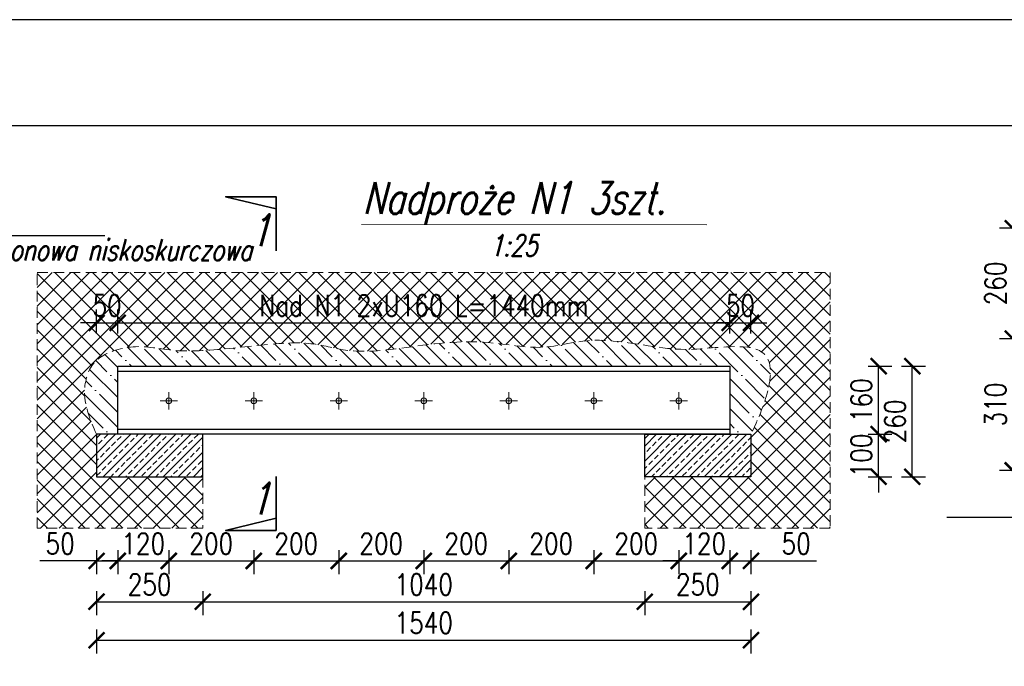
# Model space of a CAD drawing. Header units: millimetres. Extents: x 11984 to 50512, y -26688 to 13952.
# Tile 41 of 85: x 25332 to 25563, y 8092 to 8244. Entities that reach past the tile are written whole.
import ezdxf

# ---------------------------------------------------------------- set-up
doc = ezdxf.new("R2010")
doc.units = ezdxf.units.MM
doc.header["$MEASUREMENT"] = 0
doc.linetypes.add('HIDDEN', pattern=[9.525, 6.35, -3.175])
for name, color, linetype in [('e-cad_opisy', 7, 'Continuous'), ('e-cad_wypelnienia', 254, 'Continuous'), ('RYS', 2, 'Continuous')]:
    doc.layers.add(name, color=color, linetype=linetype)
for name, color, linetype, lineweight in [('e-cad_wymiary', 5, 'Continuous', 9), ('k-kreskowanie', 252, 'Continuous', 9), ('k-opis-blue', 161, 'Continuous', 35), ('k-opis-zbrojenia', 7, 'Continuous', 20), ('k-sciany', 4, 'Continuous', 30), ('k-widok', 1, 'Continuous', 20)]:
    doc.layers.add(name, color=color, linetype=linetype, lineweight=lineweight)
doc.styles.add('e-cad_1', font='simplex.shx', dxfattribs={"width": 0.8})
doc.styles.add('OPIS', font='simplex.shx', dxfattribs={"width": 0.85, "height": 15})
doc.styles.add('simplex15', font='simplex.shx', dxfattribs={"width": 0.75, "oblique": 15, "height": 10})
doc.dimstyles.new('e-cad_1_25_[cm]', dxfattribs={"dimscale": 2.5, "dimtxt": 2, "dimasz": 1.5, "dimexe": 1.25, "dimexo": 0.625, "dimtad": 1, "dimdec": 0, "dimlfac": 10, "dimrnd": 0.1, "dimdsep": 46, "dimtxsty": 'e-cad_1', "dimblk": 'ARCHTICK', "dimcen": 2.5, "dimclrd": 256, "dimclre": 256, "dimclrt": 7, "dimadec": 0, "dimazin": 0, "dimtfac": 1, "dimtdec": 0, "dimtix": 1, "dimtmove": 0, "dimatfit": 3, "dimfxl": 0, "dimarcsym": 0})
doc.dimstyles.new('LINIA', dxfattribs={"dimscale": 0.5, "dimtxt": 2.5, "dimasz": 10, "dimexe": 2.5, "dimexo": 5, "dimgap": 5, "dimtad": 1, "dimdec": 1, "dimdsep": 46, "dimtxsty": 'OPIS', "dimcen": 10, "dimadec": 0, "dimazin": 0, "dimtfac": 1, "dimtdec": 1, "dimtmove": 2, "dimatfit": 3, "dimfxl": 0, "dimtolj": 1, "dimtzin": 0, "dimarcsym": 0})

# ---------------------------------------------------------------- blocks, each defined once
blk = doc.blocks.new('_ArchTick')
at = {"color": 0, "linetype": 'ByBlock', "const_width": 0.15}
blk.add_lwpolyline([(-0.5, -0.5), (0.5, 0.5)], dxfattribs=at)
blk = doc.blocks.new('*D10')
at = {"layer": 'Defpoints', "color": 0}
for p in [(25354.82, 8172.54), (25354.82, 8162.33), (25349.82, 8146.33)]:
    blk.add_point(p, dxfattribs=at)
at = {"layer": 'e-cad_wymiary', "lineweight": -2}
for p, q in [((25349.82, 8170.04), (25349.82, 8175.66)), ((25354.82, 8170.04), (25354.82, 8175.66)), ((25349.82, 8172.54), (25346.07, 8172.54)), ((25349.82, 8172.54), (25354.82, 8172.54)), ((25354.82, 8172.54), (25358.57, 8172.54))]:
    blk.add_line(p, q, dxfattribs=at)
at = {"layer": 'e-cad_wymiary', "lineweight": -2, "xscale": 3.75, "yscale": 3.75, "zscale": 3.75}
blk.add_blockref('_ArchTick', (25349.82, 8172.54), dxfattribs=at)
at = {"layer": 'e-cad_wymiary', "lineweight": -2, "xscale": 3.75, "yscale": 3.75, "zscale": 3.75, "rotation": 180}
blk.add_blockref('_ArchTick', (25354.82, 8172.54), dxfattribs=at)
at = {"layer": 'e-cad_wymiary', "color": 7, "insert": (25352.32, 8176.6), "char_height": 5, "attachment_point": 5, "style": 'e-cad_1'}
blk.add_mtext('50', dxfattribs=at)
blk = doc.blocks.new('*D11')
at = {"layer": 'Defpoints', "color": 0}
for p in [(25498.82, 8172.54), (25354.82, 8162.33), (25498.82, 8162.33)]:
    blk.add_point(p, dxfattribs=at)
at = {"layer": 'e-cad_wymiary', "lineweight": -2}
for p, q in [((25354.82, 8170.04), (25354.82, 8175.66)), ((25498.82, 8170.04), (25498.82, 8175.66)), ((25354.82, 8172.54), (25498.82, 8172.54))]:
    blk.add_line(p, q, dxfattribs=at)
at = {"layer": 'e-cad_wymiary', "lineweight": -2, "xscale": 3.75, "yscale": 3.75, "zscale": 3.75, "rotation": 180}
blk.add_blockref('_ArchTick', (25354.82, 8172.54), dxfattribs=at)
at = {"layer": 'e-cad_wymiary', "lineweight": -2, "xscale": 3.75, "yscale": 3.75, "zscale": 3.75}
blk.add_blockref('_ArchTick', (25498.82, 8172.54), dxfattribs=at)
at = {"layer": 'e-cad_wymiary', "color": 7, "insert": (25426.82, 8176.6), "char_height": 5, "attachment_point": 5, "style": 'e-cad_1'}
blk.add_mtext('Nad N1 2xU160 L=1440mm', dxfattribs=at)
blk = doc.blocks.new('*D12')
at = {"layer": 'Defpoints', "color": 0}
for p in [(25503.82, 8172.54), (25498.82, 8162.33), (25503.82, 8146.33)]:
    blk.add_point(p, dxfattribs=at)
at = {"layer": 'e-cad_wymiary', "lineweight": -2}
for p, q in [((25498.82, 8170.04), (25498.82, 8175.66)), ((25503.82, 8170.04), (25503.82, 8175.66)), ((25498.82, 8172.54), (25495.07, 8172.54)), ((25498.82, 8172.54), (25503.82, 8172.54)), ((25503.82, 8172.54), (25507.57, 8172.54))]:
    blk.add_line(p, q, dxfattribs=at)
at = {"layer": 'e-cad_wymiary', "lineweight": -2, "xscale": 3.75, "yscale": 3.75, "zscale": 3.75}
blk.add_blockref('_ArchTick', (25498.82, 8172.54), dxfattribs=at)
at = {"layer": 'e-cad_wymiary', "lineweight": -2, "xscale": 3.75, "yscale": 3.75, "zscale": 3.75, "rotation": 180}
blk.add_blockref('_ArchTick', (25503.82, 8172.54), dxfattribs=at)
at = {"layer": 'e-cad_wymiary', "color": 7, "insert": (25501.32, 8176.6), "char_height": 5, "attachment_point": 5, "style": 'e-cad_1'}
blk.add_mtext('50', dxfattribs=at)
blk = doc.blocks.new('*D13')
at = {"layer": 'Defpoints', "color": 0}
for p in [(25349.82, 8136.33), (25374.82, 8136.33), (25374.82, 8106.89)]:
    blk.add_point(p, dxfattribs=at)
at = {"layer": 'e-cad_wymiary', "lineweight": -2}
for p, q in [((25349.82, 8109.39), (25349.82, 8103.76)), ((25374.82, 8109.39), (25374.82, 8103.76)), ((25349.82, 8106.89), (25374.82, 8106.89))]:
    blk.add_line(p, q, dxfattribs=at)
at = {"layer": 'e-cad_wymiary', "lineweight": -2, "xscale": 3.75, "yscale": 3.75, "zscale": 3.75, "rotation": 180}
blk.add_blockref('_ArchTick', (25349.82, 8106.89), dxfattribs=at)
at = {"layer": 'e-cad_wymiary', "lineweight": -2, "xscale": 3.75, "yscale": 3.75, "zscale": 3.75}
blk.add_blockref('_ArchTick', (25374.82, 8106.89), dxfattribs=at)
at = {"layer": 'e-cad_wymiary', "color": 7, "insert": (25362.32, 8110.95), "char_height": 5, "attachment_point": 5, "style": 'e-cad_1'}
blk.add_mtext('250', dxfattribs=at)
blk = doc.blocks.new('*D14')
at = {"layer": 'Defpoints', "color": 0}
for p in [(25374.82, 8136.33), (25478.82, 8136.33), (25478.82, 8106.89)]:
    blk.add_point(p, dxfattribs=at)
at = {"layer": 'e-cad_wymiary', "lineweight": -2}
for p, q in [((25374.82, 8109.39), (25374.82, 8103.76)), ((25478.82, 8109.39), (25478.82, 8103.76)), ((25374.82, 8106.89), (25478.82, 8106.89))]:
    blk.add_line(p, q, dxfattribs=at)
at = {"layer": 'e-cad_wymiary', "lineweight": -2, "xscale": 3.75, "yscale": 3.75, "zscale": 3.75, "rotation": 180}
blk.add_blockref('_ArchTick', (25374.82, 8106.89), dxfattribs=at)
at = {"layer": 'e-cad_wymiary', "lineweight": -2, "xscale": 3.75, "yscale": 3.75, "zscale": 3.75}
blk.add_blockref('_ArchTick', (25478.82, 8106.89), dxfattribs=at)
at = {"layer": 'e-cad_wymiary', "color": 7, "insert": (25426.82, 8110.95), "char_height": 5, "attachment_point": 5, "style": 'e-cad_1'}
blk.add_mtext('1040', dxfattribs=at)
blk = doc.blocks.new('*D15')
at = {"layer": 'Defpoints', "color": 0}
for p in [(25478.82, 8136.33), (25503.82, 8136.33), (25503.82, 8106.89)]:
    blk.add_point(p, dxfattribs=at)
at = {"layer": 'e-cad_wymiary', "lineweight": -2}
for p, q in [((25478.82, 8109.39), (25478.82, 8103.76)), ((25503.82, 8109.39), (25503.82, 8103.76)), ((25478.82, 8106.89), (25503.82, 8106.89))]:
    blk.add_line(p, q, dxfattribs=at)
at = {"layer": 'e-cad_wymiary', "lineweight": -2, "xscale": 3.75, "yscale": 3.75, "zscale": 3.75, "rotation": 180}
blk.add_blockref('_ArchTick', (25478.82, 8106.89), dxfattribs=at)
at = {"layer": 'e-cad_wymiary', "lineweight": -2, "xscale": 3.75, "yscale": 3.75, "zscale": 3.75}
blk.add_blockref('_ArchTick', (25503.82, 8106.89), dxfattribs=at)
at = {"layer": 'e-cad_wymiary', "color": 7, "insert": (25491.32, 8110.95), "char_height": 5, "attachment_point": 5, "style": 'e-cad_1'}
blk.add_mtext('250', dxfattribs=at)
blk = doc.blocks.new('*D16')
at = {"layer": 'Defpoints', "color": 0}
for p in [(25349.82, 8136.33), (25503.82, 8136.33), (25503.82, 8097.85)]:
    blk.add_point(p, dxfattribs=at)
at = {"layer": 'e-cad_wymiary', "lineweight": -2}
for p, q in [((25349.82, 8100.35), (25349.82, 8094.73)), ((25503.82, 8100.35), (25503.82, 8094.73)), ((25349.82, 8097.85), (25503.82, 8097.85))]:
    blk.add_line(p, q, dxfattribs=at)
at = {"layer": 'e-cad_wymiary', "lineweight": -2, "xscale": 3.75, "yscale": 3.75, "zscale": 3.75, "rotation": 180}
blk.add_blockref('_ArchTick', (25349.82, 8097.85), dxfattribs=at)
at = {"layer": 'e-cad_wymiary', "lineweight": -2, "xscale": 3.75, "yscale": 3.75, "zscale": 3.75}
blk.add_blockref('_ArchTick', (25503.82, 8097.85), dxfattribs=at)
at = {"layer": 'e-cad_wymiary', "color": 7, "insert": (25426.82, 8101.92), "char_height": 5, "attachment_point": 5, "style": 'e-cad_1'}
blk.add_mtext('1540', dxfattribs=at)
blk = doc.blocks.new('*D17')
at = {"layer": 'Defpoints', "color": 0}
for p in [(25503.82, 8146.33), (25533.86, 8146.33), (25503.82, 8136.33)]:
    blk.add_point(p, dxfattribs=at)
at = {"layer": 'e-cad_wymiary', "lineweight": -2}
for p, q in [((25533.86, 8146.33), (25533.86, 8150.08)), ((25531.36, 8146.33), (25536.98, 8146.33)), ((25533.86, 8136.33), (25533.86, 8146.33)), ((25531.36, 8136.33), (25536.98, 8136.33)), ((25533.86, 8136.33), (25533.86, 8132.58))]:
    blk.add_line(p, q, dxfattribs=at)
at = {"layer": 'e-cad_wymiary', "lineweight": -2, "xscale": 3.75, "yscale": 3.75, "zscale": 3.75}
for p, rotation in [((25533.86, 8146.33), 270), ((25533.86, 8136.33), 90)]:
    blk.add_blockref('_ArchTick', p, dxfattribs=dict(at, rotation=rotation))
at = {"layer": 'e-cad_wymiary', "color": 7, "insert": (25529.79, 8141.33), "char_height": 5, "attachment_point": 5, "rotation": 90, "style": 'e-cad_1'}
blk.add_mtext('100', dxfattribs=at)
blk = doc.blocks.new('*D18')
at = {"layer": 'Defpoints', "color": 0}
for p in [(25498.82, 8162.33), (25533.86, 8162.33), (25503.82, 8146.33)]:
    blk.add_point(p, dxfattribs=at)
at = {"layer": 'e-cad_wymiary', "lineweight": -2}
for p, q in [((25531.36, 8162.33), (25536.98, 8162.33)), ((25533.86, 8146.33), (25533.86, 8162.33)), ((25531.36, 8146.33), (25536.98, 8146.33))]:
    blk.add_line(p, q, dxfattribs=at)
at = {"layer": 'e-cad_wymiary', "lineweight": -2, "xscale": 3.75, "yscale": 3.75, "zscale": 3.75}
for p, rotation in [((25533.86, 8162.33), 90), ((25533.86, 8146.33), 270)]:
    blk.add_blockref('_ArchTick', p, dxfattribs=dict(at, rotation=rotation))
at = {"layer": 'e-cad_wymiary', "color": 7, "insert": (25529.79, 8154.33), "char_height": 5, "attachment_point": 5, "rotation": 90, "style": 'e-cad_1'}
blk.add_mtext('160', dxfattribs=at)
blk = doc.blocks.new('*D19')
at = {"layer": 'Defpoints', "color": 0}
for p in [(25498.82, 8162.33), (25541.77, 8162.33), (25503.82, 8136.33)]:
    blk.add_point(p, dxfattribs=at)
at = {"layer": 'e-cad_wymiary', "lineweight": -2}
for p, q in [((25539.27, 8162.33), (25544.9, 8162.33)), ((25541.77, 8136.33), (25541.77, 8162.33)), ((25539.27, 8136.33), (25544.9, 8136.33))]:
    blk.add_line(p, q, dxfattribs=at)
at = {"layer": 'e-cad_wymiary', "lineweight": -2, "xscale": 3.75, "yscale": 3.75, "zscale": 3.75}
for p, rotation in [((25541.77, 8162.33), 90), ((25541.77, 8136.33), 270)]:
    blk.add_blockref('_ArchTick', p, dxfattribs=dict(at, rotation=rotation))
at = {"layer": 'e-cad_wymiary', "color": 7, "insert": (25537.71, 8149.33), "char_height": 5, "attachment_point": 5, "rotation": 90, "style": 'e-cad_1'}
blk.add_mtext('260', dxfattribs=at)
blk = doc.blocks.new('*D52')
at = {"layer": 'Defpoints', "color": 0}
for p in [(25349.82, 8146.33), (25354.82, 8146.33), (25354.82, 8116.51)]:
    blk.add_point(p, dxfattribs=at)
at = {"layer": 'e-cad_wymiary', "lineweight": -2}
for p, q in [((25349.82, 8119.01), (25349.82, 8113.39)), ((25354.82, 8119.01), (25354.82, 8113.39)), ((25349.82, 8116.51), (25336.47, 8116.51)), ((25349.82, 8116.51), (25354.82, 8116.51))]:
    blk.add_line(p, q, dxfattribs=at)
at = {"layer": 'e-cad_wymiary', "lineweight": -2, "xscale": 3.75, "yscale": 3.75, "zscale": 3.75, "rotation": 180}
blk.add_blockref('_ArchTick', (25349.82, 8116.51), dxfattribs=at)
at = {"layer": 'e-cad_wymiary', "lineweight": -2, "xscale": 3.75, "yscale": 3.75, "zscale": 3.75}
blk.add_blockref('_ArchTick', (25354.82, 8116.51), dxfattribs=at)
at = {"layer": 'e-cad_wymiary', "color": 7, "insert": (25341.27, 8120.57), "char_height": 5, "attachment_point": 5, "style": 'e-cad_1'}
blk.add_mtext('50', dxfattribs=at)
blk = doc.blocks.new('*D53')
at = {"layer": 'Defpoints', "color": 0}
for p in [(25366.82, 8152.13), (25354.82, 8146.33), (25366.82, 8116.51)]:
    blk.add_point(p, dxfattribs=at)
at = {"layer": 'e-cad_wymiary', "lineweight": -2}
for p, q in [((25354.82, 8119.01), (25354.82, 8113.39)), ((25366.82, 8119.01), (25366.82, 8113.39)), ((25354.82, 8116.51), (25351.07, 8116.51)), ((25354.82, 8116.51), (25366.82, 8116.51)), ((25366.82, 8116.51), (25370.57, 8116.51))]:
    blk.add_line(p, q, dxfattribs=at)
at = {"layer": 'e-cad_wymiary', "lineweight": -2, "xscale": 3.75, "yscale": 3.75, "zscale": 3.75}
blk.add_blockref('_ArchTick', (25354.82, 8116.51), dxfattribs=at)
at = {"layer": 'e-cad_wymiary', "lineweight": -2, "xscale": 3.75, "yscale": 3.75, "zscale": 3.75, "rotation": 180}
blk.add_blockref('_ArchTick', (25366.82, 8116.51), dxfattribs=at)
at = {"layer": 'e-cad_wymiary', "color": 7, "insert": (25360.82, 8120.57), "char_height": 5, "attachment_point": 5, "style": 'e-cad_1'}
blk.add_mtext('120', dxfattribs=at)
blk = doc.blocks.new('*D54')
at = {"layer": 'Defpoints', "color": 0}
for p in [(25366.82, 8152.13), (25386.82, 8152.13), (25386.82, 8116.51)]:
    blk.add_point(p, dxfattribs=at)
at = {"layer": 'e-cad_wymiary', "lineweight": -2}
for p, q in [((25366.82, 8119.01), (25366.82, 8113.39)), ((25386.82, 8119.01), (25386.82, 8113.39)), ((25366.82, 8116.51), (25386.82, 8116.51))]:
    blk.add_line(p, q, dxfattribs=at)
at = {"layer": 'e-cad_wymiary', "lineweight": -2, "xscale": 3.75, "yscale": 3.75, "zscale": 3.75, "rotation": 180}
blk.add_blockref('_ArchTick', (25366.82, 8116.51), dxfattribs=at)
at = {"layer": 'e-cad_wymiary', "lineweight": -2, "xscale": 3.75, "yscale": 3.75, "zscale": 3.75}
blk.add_blockref('_ArchTick', (25386.82, 8116.51), dxfattribs=at)
at = {"layer": 'e-cad_wymiary', "color": 7, "insert": (25376.82, 8120.57), "char_height": 5, "attachment_point": 5, "style": 'e-cad_1'}
blk.add_mtext('200', dxfattribs=at)
blk = doc.blocks.new('*D55')
at = {"layer": 'Defpoints', "color": 0}
for p in [(25386.82, 8152.13), (25406.82, 8152.13), (25406.82, 8116.51)]:
    blk.add_point(p, dxfattribs=at)
at = {"layer": 'e-cad_wymiary', "lineweight": -2}
for p, q in [((25386.82, 8119.01), (25386.82, 8113.39)), ((25406.82, 8119.01), (25406.82, 8113.39)), ((25386.82, 8116.51), (25406.82, 8116.51))]:
    blk.add_line(p, q, dxfattribs=at)
at = {"layer": 'e-cad_wymiary', "lineweight": -2, "xscale": 3.75, "yscale": 3.75, "zscale": 3.75, "rotation": 180}
blk.add_blockref('_ArchTick', (25386.82, 8116.51), dxfattribs=at)
at = {"layer": 'e-cad_wymiary', "lineweight": -2, "xscale": 3.75, "yscale": 3.75, "zscale": 3.75}
blk.add_blockref('_ArchTick', (25406.82, 8116.51), dxfattribs=at)
at = {"layer": 'e-cad_wymiary', "color": 7, "insert": (25396.82, 8120.57), "char_height": 5, "attachment_point": 5, "style": 'e-cad_1'}
blk.add_mtext('200', dxfattribs=at)
blk = doc.blocks.new('*D56')
at = {"layer": 'Defpoints', "color": 0}
for p in [(25406.82, 8152.13), (25426.82, 8152.13), (25426.82, 8116.51)]:
    blk.add_point(p, dxfattribs=at)
at = {"layer": 'e-cad_wymiary', "lineweight": -2}
for p, q in [((25406.82, 8119.01), (25406.82, 8113.39)), ((25426.82, 8119.01), (25426.82, 8113.39)), ((25406.82, 8116.51), (25426.82, 8116.51))]:
    blk.add_line(p, q, dxfattribs=at)
at = {"layer": 'e-cad_wymiary', "lineweight": -2, "xscale": 3.75, "yscale": 3.75, "zscale": 3.75, "rotation": 180}
blk.add_blockref('_ArchTick', (25406.82, 8116.51), dxfattribs=at)
at = {"layer": 'e-cad_wymiary', "lineweight": -2, "xscale": 3.75, "yscale": 3.75, "zscale": 3.75}
blk.add_blockref('_ArchTick', (25426.82, 8116.51), dxfattribs=at)
at = {"layer": 'e-cad_wymiary', "color": 7, "insert": (25416.82, 8120.57), "char_height": 5, "attachment_point": 5, "style": 'e-cad_1'}
blk.add_mtext('200', dxfattribs=at)
blk = doc.blocks.new('*D57')
at = {"layer": 'Defpoints', "color": 0}
for p in [(25426.82, 8152.13), (25446.82, 8152.13), (25446.82, 8116.51)]:
    blk.add_point(p, dxfattribs=at)
at = {"layer": 'e-cad_wymiary', "lineweight": -2}
for p, q in [((25426.82, 8119.01), (25426.82, 8113.39)), ((25446.82, 8119.01), (25446.82, 8113.39)), ((25426.82, 8116.51), (25446.82, 8116.51))]:
    blk.add_line(p, q, dxfattribs=at)
at = {"layer": 'e-cad_wymiary', "lineweight": -2, "xscale": 3.75, "yscale": 3.75, "zscale": 3.75, "rotation": 180}
blk.add_blockref('_ArchTick', (25426.82, 8116.51), dxfattribs=at)
at = {"layer": 'e-cad_wymiary', "lineweight": -2, "xscale": 3.75, "yscale": 3.75, "zscale": 3.75}
blk.add_blockref('_ArchTick', (25446.82, 8116.51), dxfattribs=at)
at = {"layer": 'e-cad_wymiary', "color": 7, "insert": (25436.82, 8120.57), "char_height": 5, "attachment_point": 5, "style": 'e-cad_1'}
blk.add_mtext('200', dxfattribs=at)
blk = doc.blocks.new('*D58')
at = {"layer": 'Defpoints', "color": 0}
for p in [(25446.82, 8152.13), (25466.82, 8152.13), (25466.82, 8116.51)]:
    blk.add_point(p, dxfattribs=at)
at = {"layer": 'e-cad_wymiary', "lineweight": -2}
for p, q in [((25446.82, 8119.01), (25446.82, 8113.39)), ((25466.82, 8119.01), (25466.82, 8113.39)), ((25446.82, 8116.51), (25466.82, 8116.51))]:
    blk.add_line(p, q, dxfattribs=at)
at = {"layer": 'e-cad_wymiary', "lineweight": -2, "xscale": 3.75, "yscale": 3.75, "zscale": 3.75, "rotation": 180}
blk.add_blockref('_ArchTick', (25446.82, 8116.51), dxfattribs=at)
at = {"layer": 'e-cad_wymiary', "lineweight": -2, "xscale": 3.75, "yscale": 3.75, "zscale": 3.75}
blk.add_blockref('_ArchTick', (25466.82, 8116.51), dxfattribs=at)
at = {"layer": 'e-cad_wymiary', "color": 7, "insert": (25456.82, 8120.57), "char_height": 5, "attachment_point": 5, "style": 'e-cad_1'}
blk.add_mtext('200', dxfattribs=at)
blk = doc.blocks.new('*D59')
at = {"layer": 'Defpoints', "color": 0}
for p in [(25466.82, 8152.13), (25486.82, 8152.13), (25486.82, 8116.51)]:
    blk.add_point(p, dxfattribs=at)
at = {"layer": 'e-cad_wymiary', "lineweight": -2}
for p, q in [((25466.82, 8119.01), (25466.82, 8113.39)), ((25486.82, 8119.01), (25486.82, 8113.39)), ((25466.82, 8116.51), (25486.82, 8116.51))]:
    blk.add_line(p, q, dxfattribs=at)
at = {"layer": 'e-cad_wymiary', "lineweight": -2, "xscale": 3.75, "yscale": 3.75, "zscale": 3.75, "rotation": 180}
blk.add_blockref('_ArchTick', (25466.82, 8116.51), dxfattribs=at)
at = {"layer": 'e-cad_wymiary', "lineweight": -2, "xscale": 3.75, "yscale": 3.75, "zscale": 3.75}
blk.add_blockref('_ArchTick', (25486.82, 8116.51), dxfattribs=at)
at = {"layer": 'e-cad_wymiary', "color": 7, "insert": (25476.82, 8120.57), "char_height": 5, "attachment_point": 5, "style": 'e-cad_1'}
blk.add_mtext('200', dxfattribs=at)
blk = doc.blocks.new('*D60')
at = {"layer": 'Defpoints', "color": 0}
for p in [(25486.82, 8152.13), (25498.82, 8146.33), (25498.82, 8116.51)]:
    blk.add_point(p, dxfattribs=at)
at = {"layer": 'e-cad_wymiary', "lineweight": -2}
for p, q in [((25486.82, 8119.01), (25486.82, 8113.39)), ((25498.82, 8119.01), (25498.82, 8113.39)), ((25486.82, 8116.51), (25483.07, 8116.51)), ((25486.82, 8116.51), (25498.82, 8116.51)), ((25498.82, 8116.51), (25502.57, 8116.51))]:
    blk.add_line(p, q, dxfattribs=at)
at = {"layer": 'e-cad_wymiary', "lineweight": -2, "xscale": 3.75, "yscale": 3.75, "zscale": 3.75}
blk.add_blockref('_ArchTick', (25486.82, 8116.51), dxfattribs=at)
at = {"layer": 'e-cad_wymiary', "lineweight": -2, "xscale": 3.75, "yscale": 3.75, "zscale": 3.75, "rotation": 180}
blk.add_blockref('_ArchTick', (25498.82, 8116.51), dxfattribs=at)
at = {"layer": 'e-cad_wymiary', "color": 7, "insert": (25492.82, 8120.57), "char_height": 5, "attachment_point": 5, "style": 'e-cad_1'}
blk.add_mtext('120', dxfattribs=at)
blk = doc.blocks.new('*D61')
at = {"layer": 'Defpoints', "color": 0}
for p in [(25498.82, 8146.33), (25503.82, 8146.33), (25503.82, 8116.51)]:
    blk.add_point(p, dxfattribs=at)
at = {"layer": 'e-cad_wymiary', "lineweight": -2}
for p, q in [((25498.82, 8119.01), (25498.82, 8113.39)), ((25503.82, 8119.01), (25503.82, 8113.39)), ((25498.82, 8116.51), (25503.82, 8116.51)), ((25503.82, 8116.51), (25519.25, 8116.51))]:
    blk.add_line(p, q, dxfattribs=at)
at = {"layer": 'e-cad_wymiary', "lineweight": -2, "xscale": 3.75, "yscale": 3.75, "zscale": 3.75, "rotation": 180}
blk.add_blockref('_ArchTick', (25498.82, 8116.51), dxfattribs=at)
at = {"layer": 'e-cad_wymiary', "lineweight": -2, "xscale": 3.75, "yscale": 3.75, "zscale": 3.75}
blk.add_blockref('_ArchTick', (25503.82, 8116.51), dxfattribs=at)
at = {"layer": 'e-cad_wymiary', "color": 7, "insert": (25514.45, 8120.57), "char_height": 5, "attachment_point": 5, "style": 'e-cad_1'}
blk.add_mtext('50', dxfattribs=at)
blk = doc.blocks.new('*D575')
at = {"layer": 'Defpoints', "color": 0, "ltscale": 2}
for p in [(25565.41, 8168.81), (25606.62, 8168.81), (25606.62, 8137.81)]:
    blk.add_point(p, dxfattribs=at)
at = {"layer": 'e-cad_wymiary', "lineweight": -2, "ltscale": 2}
for p, q in [((25567.91, 8168.81), (25562.29, 8168.81)), ((25565.41, 8137.81), (25565.41, 8168.81)), ((25567.91, 8137.81), (25562.29, 8137.81))]:
    blk.add_line(p, q, dxfattribs=at)
at = {"layer": 'e-cad_wymiary', "lineweight": -2, "ltscale": 2, "xscale": 3.75, "yscale": 3.75, "zscale": 3.75}
for p, rotation in [((25565.41, 8168.81), 90), ((25565.41, 8137.81), 270)]:
    blk.add_blockref('_ArchTick', p, dxfattribs=dict(at, rotation=rotation))
at = {"layer": 'e-cad_wymiary', "color": 7, "ltscale": 2, "insert": (25561.35, 8153.31), "char_height": 5, "attachment_point": 5, "rotation": 90, "style": 'e-cad_1'}
blk.add_mtext('310', dxfattribs=at)
blk = doc.blocks.new('*D576')
at = {"layer": 'Defpoints', "color": 0, "ltscale": 2}
for p in [(25565.41, 8194.81), (25585.83, 8194.81), (25606.62, 8168.81)]:
    blk.add_point(p, dxfattribs=at)
at = {"layer": 'e-cad_wymiary', "lineweight": -2, "ltscale": 2}
for p, q in [((25567.91, 8194.81), (25562.29, 8194.81)), ((25565.41, 8168.81), (25565.41, 8194.81)), ((25567.91, 8168.81), (25562.29, 8168.81))]:
    blk.add_line(p, q, dxfattribs=at)
at = {"layer": 'e-cad_wymiary', "lineweight": -2, "ltscale": 2, "xscale": 3.75, "yscale": 3.75, "zscale": 3.75}
for p, rotation in [((25565.41, 8194.81), 90), ((25565.41, 8168.81), 270)]:
    blk.add_blockref('_ArchTick', p, dxfattribs=dict(at, rotation=rotation))
at = {"layer": 'e-cad_wymiary', "color": 7, "ltscale": 2, "insert": (25561.35, 8181.81), "char_height": 5, "attachment_point": 5, "rotation": 90, "style": 'e-cad_1'}
blk.add_mtext('260', dxfattribs=at)

msp = doc.modelspace()

# ---------------------------------------------------------------- hatches: boundary and pattern name
at = {"layer": 'k-kreskowanie'}
h = msp.add_hatch(dxfattribs=at)
h.set_pattern_fill('ANSI37', color=256, scale=25, style=0)
h.set_pattern_definition([(45, (-3700.3182, -2523.535), (-2.2097087, 2.2097087), []), (135, (-3700.3182, -2523.535), (-2.2097087, -2.2097087), [])])
edge = h.paths.add_edge_path()
edge.add_line((25335.85, 8124.22), (25335.85, 8184.39))
edge.add_line((25335.85, 8184.39), (25522.45, 8184.39))
edge.add_line((25522.45, 8184.39), (25522.45, 8124.22))
edge.add_line((25522.45, 8124.22), (25478.82, 8124.22))
edge.add_line((25478.82, 8124.22), (25478.82, 8136.33))
edge.add_line((25478.82, 8136.33), (25503.82, 8136.33))
edge.add_line((25503.82, 8136.33), (25503.82, 8146.33))
edge.add_spline(control_points=[(25503.82, 8146.33), (25513.1, 8165.63), (25499.41, 8168.06), (25488.02, 8164.99), (25466.52, 8170.11), (25454.75, 8165.24), (25438.5, 8169.59), (25414.41, 8165.03), (25405.45, 8166.55), (25398.49, 8168.39), (25383.86, 8166.79), (25368.91, 8165.27), (25359.79, 8167.83), (25349.71, 8165.03), (25346.83, 8159.35), (25346.67, 8153.2), (25349.82, 8146.33)], knot_values=[0, 0, 0, 0, 1, 2, 3, 4, 5, 6, 7, 8, 9, 10, 11, 12, 13, 14, 14, 14, 14], degree=3, periodic=0)
edge.add_line((25349.82, 8146.33), (25349.82, 8136.33))
edge.add_line((25349.82, 8136.33), (25374.82, 8136.33))
edge.add_line((25374.82, 8136.33), (25374.82, 8124.22))
edge.add_line((25374.82, 8124.22), (25335.85, 8124.22))
edge = h.paths.add_edge_path()
edge.add_line((25277.99, 8184.39), (25301.99, 8184.39))
edge.add_line((25301.99, 8184.39), (25301.99, 8165.91))
edge.add_spline(control_points=[(25301.99, 8165.91), (25298.51, 8167.24), (25296.05, 8169.84), (25292.18, 8165.24), (25287.38, 8168.84), (25281.92, 8171.24), (25277.99, 8165.95)], knot_values=[0, 0, 0, 0, 1, 2, 3, 4, 4, 4, 4], degree=3, periodic=0)
edge.add_line((25277.99, 8165.95), (25277.99, 8184.39))
h.paths.add_polyline_path([(25286.49, 8146.33), (25293.49, 8146.33), (25293.49, 8154.33), (25286.49, 8154.33)])
h.paths.add_polyline_path([(25286.49, 8154.33), (25286.49, 8162.33), (25293.49, 8162.33), (25293.49, 8154.33)])
h.paths.add_polyline_path([(25470.07, 8172.85), (25383.57, 8172.85), (25383.57, 8180.35), (25470.07, 8180.35)], flags=24)
h.paths.add_polyline_path([(25505.81, 8172.85), (25496.84, 8172.85), (25496.84, 8180.35), (25505.81, 8180.35)], flags=24)
h.paths.add_polyline_path([(25356.81, 8172.85), (25347.84, 8172.85), (25347.84, 8180.35), (25356.81, 8180.35)], flags=24)
h.paths.add_polyline_path([(25296.39, 8175.62), (25283.6, 8175.62), (25283.6, 8183.12), (25296.39, 8183.12)], flags=24)
h.paths.add_polyline_path([(25483.22, 8116.82), (25470.43, 8116.82), (25470.43, 8124.32), (25483.22, 8124.32)], flags=9)
h.paths.add_polyline_path([(25383.22, 8116.82), (25370.43, 8116.82), (25370.43, 8124.32), (25383.22, 8124.32)], flags=9)
h.paths.add_polyline_path([(25498.84, 8116.82), (25486.81, 8116.82), (25486.81, 8124.32), (25498.84, 8124.32)], flags=9)
h.paths.add_polyline_path([(25366.84, 8116.82), (25354.81, 8116.82), (25354.81, 8124.32), (25366.84, 8124.32)], flags=9)
h.paths.add_polyline_path([(25345.76, 8116.82), (25336.78, 8116.82), (25336.78, 8124.32), (25345.76, 8124.32)], flags=9)
h.paths.add_polyline_path([(25518.94, 8116.82), (25509.96, 8116.82), (25509.96, 8124.32), (25518.94, 8124.32)], flags=9)
h = msp.add_hatch(dxfattribs=at)
h.set_pattern_fill('ANSI35', color=256, scale=20, angle=90, style=0)
h.set_pattern_definition([(135, (28008.336, 7559.1107), (-3.535534, -3.535534), []), (135, (28008.336, 7562.646), (-3.535534, -3.535534), [6.25, -1.25, 0, -1.25])])
edge = h.paths.add_edge_path()
edge.add_spline(control_points=[(25349.82, 8146.33), (25346.67, 8153.2), (25346.83, 8159.35), (25349.71, 8165.03), (25359.79, 8167.83), (25368.91, 8165.27), (25383.86, 8166.79), (25398.49, 8168.39), (25405.45, 8166.55), (25414.41, 8165.03), (25438.5, 8169.59), (25454.75, 8165.24), (25466.52, 8170.11), (25488.02, 8164.99), (25499.41, 8168.06), (25513.1, 8165.63), (25503.82, 8146.33)], knot_values=[0, 0, 0, 0, 1, 2, 3, 4, 5, 6, 7, 8, 9, 10, 11, 12, 13, 14, 14, 14, 14], degree=3, periodic=0)
edge.add_line((25503.82, 8146.33), (25498.82, 8146.33))
edge.add_line((25498.82, 8146.33), (25498.82, 8162.33))
edge.add_line((25498.82, 8162.33), (25354.82, 8162.33))
edge.add_line((25354.82, 8162.33), (25354.82, 8146.33))
edge.add_line((25354.82, 8146.33), (25349.82, 8146.33))
edge = h.paths.add_edge_path()
edge.add_line((25277.99, 8162.33), (25277.99, 8165.95))
edge.add_spline(control_points=[(25277.99, 8165.95), (25281.92, 8171.24), (25287.38, 8168.84), (25292.18, 8165.24), (25296.05, 8169.84), (25298.51, 8167.24), (25301.99, 8165.91)], knot_values=[0, 0, 0, 0, 1, 2, 3, 4, 4, 4, 4], degree=3, periodic=0)
edge.add_line((25301.99, 8165.91), (25301.99, 8162.33))
edge.add_line((25301.99, 8162.33), (25277.99, 8162.33))
at = {"layer": 'k-kreskowanie', "ltscale": 25}
h = msp.add_hatch(dxfattribs=at)
h.set_pattern_fill('ANSI33', color=256, scale=10)
h.set_pattern_definition([(45, (-3700.3182, -2523.535), (-1.76776695, 1.76776695), []), (45, (-3698.5505, -2523.535), (-1.76776695, 1.76776695), [1.25, -0.625])])
h.paths.add_polyline_path([(25374.82, 8136.33), (25349.82, 8136.33), (25349.82, 8146.33), (25374.82, 8146.33)])
h.paths.add_polyline_path([(25478.82, 8136.33), (25478.82, 8146.33), (25503.82, 8146.33), (25503.82, 8136.33)])

# ---------------------------------------------------------------- linework, layer by layer
at = {"layer": 'e-cad_wypelnienia'}
for points in [[(25152.59, 7501.39), (26402.59, 7501.39), (26402.59, 8243.89), (25152.59, 8243.89)], [(25202.59, 7526.39), (26377.59, 7526.39), (26377.59, 8218.89), (25202.59, 8218.89)]]:
    msp.add_lwpolyline(points, close=True, dxfattribs=at)
at = {"layer": 'k-opis-blue'}
for points in [[(25392.07, 8189.52), (25392.07, 8202.23), (25380.18, 8202.23), (25392.07, 8199.34)], [(25392.07, 8136.41), (25392.07, 8123.7), (25380.18, 8123.7), (25392.07, 8126.59)]]:
    msp.add_lwpolyline(points, dxfattribs=at)
at = {"layer": 'k-sciany'}
for points in [[(25374.82, 8146.33), (25349.82, 8146.33), (25349.82, 8136.33), (25374.82, 8136.33), (25374.82, 8146.33)], [(25478.82, 8146.33), (25503.82, 8146.33), (25503.82, 8136.33), (25478.82, 8136.33), (25478.82, 8146.33)]]:
    msp.add_lwpolyline(points, dxfattribs=at)
at = {"layer": 'k-widok', "ltscale": 0.1}
msp.add_line((25412.15, 8195.68), (25493.41, 8195.61), dxfattribs=at)
at = {"layer": 'k-widok'}
for p, q in [((25366.82, 8156.26), (25366.82, 8152.13)), ((25386.82, 8156.26), (25386.82, 8152.13)), ((25406.82, 8156.26), (25406.82, 8152.13)), ((25426.82, 8156.26), (25426.82, 8152.13)), ((25446.82, 8156.26), (25446.82, 8152.13)), ((25466.82, 8156.26), (25466.82, 8152.13)), ((25486.82, 8156.26), (25486.82, 8152.13)), ((25364.76, 8154.19), (25368.89, 8154.19)), ((25384.76, 8154.19), (25388.89, 8154.19)), ((25404.76, 8154.19), (25408.89, 8154.19)), ((25424.76, 8154.19), (25428.89, 8154.19)), ((25444.76, 8154.19), (25448.89, 8154.19)), ((25464.76, 8154.19), (25468.89, 8154.19)), ((25484.76, 8154.19), (25488.89, 8154.19))]:
    msp.add_line(p, q, dxfattribs=at)
at = {"layer": 'k-widok', "linetype": 'HIDDEN', "ltscale": 0.4}
msp.add_lwpolyline([(25374.82, 8136.33), (25374.82, 8124.22), (25335.85, 8124.22), (25335.85, 8184.39), (25522.45, 8184.39), (25522.45, 8124.22), (25478.82, 8124.22), (25478.82, 8136.33)], dxfattribs=at)
at = {"layer": 'k-widok'}
for centre in [(25366.82, 8154.19), (25386.82, 8154.19), (25406.82, 8154.19), (25426.82, 8154.19), (25446.82, 8154.19), (25466.82, 8154.19), (25486.82, 8154.19)]:
    msp.add_circle(centre, 0.663, dxfattribs=at)
at = {"layer": 'k-widok', "linetype": 'HIDDEN', "ltscale": 0.4}
msp.add_open_spline([(25349.82, 8146.33), (25346.67, 8153.2), (25346.83, 8159.35), (25349.71, 8165.03), (25359.79, 8167.83), (25368.91, 8165.27), (25383.86, 8166.79), (25398.49, 8168.39), (25405.45, 8166.55), (25414.41, 8165.03), (25438.5, 8169.59), (25454.75, 8165.24), (25466.52, 8170.11), (25488.02, 8164.99), (25499.41, 8168.06), (25513.1, 8165.63), (25503.82, 8146.33)], degree=3, dxfattribs=at)
at = {"layer": 'RYS'}
for p, q in [((25354.82, 8161.16), (25498.82, 8161.16)), ((25354.82, 8147.51), (25498.82, 8147.51))]:
    msp.add_line(p, q, dxfattribs=at)
msp.add_lwpolyline([(25354.82, 8162.33), (25498.82, 8162.33), (25498.82, 8146.33), (25354.82, 8146.33)], close=True, dxfattribs=at)

# ---------------------------------------------------------------- texts
at = {"layer": 'e-cad_opisy', "char_height": 5, "style": 'simplex15'}
for s, insert, width, attachment_point in [('Nadlewka betonowa niskoskurczowa', (25295.75, 8187.23), 90.3162, 7), ('1:25', (25442.31, 8193.26), 89.8162, 1)]:
    msp.add_mtext(s, dxfattribs=dict(at, insert=insert, width=width, attachment_point=attachment_point))
at = {"layer": 'k-opis-blue', "char_height": 7.5, "attachment_point": 1, "style": 'simplex15'}
for s, insert, width in [('Nadproże N1 3szt.', (25412.44, 8205.66), 122.0413), ('1', (25385.84, 8198.05), 8.5014), ('1', (25385.84, 8134.91), 8.5014)]:
    msp.add_mtext(s, dxfattribs=dict(at, insert=insert, width=width))

# ---------------------------------------------------------------- dimensions: what is measured, and where the dimension line sits
at = {"layer": 'e-cad_wymiary', "ltscale": 2}
dim = msp.add_linear_dim(base=(25565.41, 8194.81), p1=(25606.62, 8168.81), p2=(25585.83, 8194.81), angle=90, dimstyle='e-cad_1_25_[cm]', override={"dimtmove": 1}, dxfattribs=at)
dim.commit()
dim.dimension.update_dxf_attribs({"geometry": '*D576', "text_midpoint": (25561.35, 8181.81)})
at = {"layer": 'e-cad_wymiary'}
dim = msp.add_linear_dim(base=(25498.82, 8172.54), p1=(25354.82, 8162.33), p2=(25498.82, 8162.33), text='Nad N1 2xU160 L=1440mm', dimstyle='e-cad_1_25_[cm]', override={"dimtmove": 1}, dxfattribs=at)
dim.commit()
dim.dimension.update_dxf_attribs({"geometry": '*D11', "text_midpoint": (25426.82, 8176.6)})
for base, p1, p2, picture, middle in [((25354.82, 8172.54), (25349.82, 8146.33), (25354.82, 8162.33), '*D10', (25352.32, 8176.6)), ((25374.82, 8106.89), (25349.82, 8136.33), (25374.82, 8136.33), '*D13', (25362.32, 8110.95)), ((25503.82, 8097.85), (25349.82, 8136.33), (25503.82, 8136.33), '*D16', (25426.82, 8101.92))]:
    dim = msp.add_linear_dim(base=base, p1=p1, p2=p2, dimstyle='e-cad_1_25_[cm]', dxfattribs=at)
    dim.commit()
    dim.dimension.update_dxf_attribs({"geometry": picture, "text_midpoint": middle})
for base, p1, p2, picture, middle in [((25503.82, 8172.54), (25498.82, 8162.33), (25503.82, 8146.33), '*D12', (25501.32, 8176.6)), ((25366.82, 8116.51), (25354.82, 8146.33), (25366.82, 8152.13), '*D53', (25360.82, 8120.57)), ((25386.82, 8116.51), (25366.82, 8152.13), (25386.82, 8152.13), '*D54', (25376.82, 8120.57)), ((25406.82, 8116.51), (25386.82, 8152.13), (25406.82, 8152.13), '*D55', (25396.82, 8120.57)), ((25426.82, 8116.51), (25406.82, 8152.13), (25426.82, 8152.13), '*D56', (25416.82, 8120.57)), ((25446.82, 8116.51), (25426.82, 8152.13), (25446.82, 8152.13), '*D57', (25436.82, 8120.57)), ((25466.82, 8116.51), (25446.82, 8152.13), (25466.82, 8152.13), '*D58', (25456.82, 8120.57)), ((25486.82, 8116.51), (25466.82, 8152.13), (25486.82, 8152.13), '*D59', (25476.82, 8120.57)), ((25498.82, 8116.51), (25486.82, 8152.13), (25498.82, 8146.33), '*D60', (25492.82, 8120.57)), ((25478.82, 8106.89), (25374.82, 8136.33), (25478.82, 8136.33), '*D14', (25426.82, 8110.95)), ((25503.82, 8106.89), (25478.82, 8136.33), (25503.82, 8136.33), '*D15', (25491.32, 8110.95))]:
    dim = msp.add_linear_dim(base=base, p1=p1, p2=p2, dimstyle='e-cad_1_25_[cm]', override={"dimtmove": 1}, dxfattribs=at)
    dim.commit()
    dim.dimension.update_dxf_attribs({"geometry": picture, "text_midpoint": middle})
at = {"layer": 'e-cad_wymiary', "ltscale": 2}
dim = msp.add_linear_dim(base=(25565.41, 8168.81), p1=(25606.62, 8137.81), p2=(25606.62, 8168.81), angle=90, dimstyle='e-cad_1_25_[cm]', dxfattribs=at)
dim.commit()
dim.dimension.update_dxf_attribs({"geometry": '*D575', "text_midpoint": (25561.35, 8153.31)})
at = {"layer": 'e-cad_wymiary'}
dim = msp.add_linear_dim(base=(25533.86, 8162.33), p1=(25503.82, 8146.33), p2=(25498.82, 8162.33), angle=90, dimstyle='e-cad_1_25_[cm]', override={"dimtmove": 1}, dxfattribs=at)
dim.commit()
dim.dimension.update_dxf_attribs({"geometry": '*D18', "text_midpoint": (25529.79, 8154.33)})
for base, p2, picture, middle in [((25541.77, 8162.33), (25498.82, 8162.33), '*D19', (25537.71, 8149.33)), ((25533.86, 8146.33), (25503.82, 8146.33), '*D17', (25529.79, 8141.33))]:
    dim = msp.add_linear_dim(base=base, p1=(25503.82, 8136.33), p2=p2, angle=90, dimstyle='e-cad_1_25_[cm]', dxfattribs=at)
    dim.commit()
    dim.dimension.update_dxf_attribs({"geometry": picture, "text_midpoint": middle})
dim = msp.add_linear_dim(base=(25354.82, 8116.51), p1=(25349.82, 8146.33), p2=(25354.82, 8146.33), dimstyle='e-cad_1_25_[cm]', dxfattribs=at)
dim.commit()
dim.dimension.update_dxf_attribs({"geometry": '*D52', "text_midpoint": (25341.27, 8116.51), "dimtype": 160})
dim = msp.add_linear_dim(base=(25503.82, 8116.51), p1=(25498.82, 8146.33), p2=(25503.82, 8146.33), dimstyle='e-cad_1_25_[cm]', override={"dimtmove": 1}, dxfattribs=at)
dim.commit()
dim.dimension.update_dxf_attribs({"geometry": '*D61', "text_midpoint": (25514.45, 8120.57), "dimtype": 160})

# ---------------------------------------------------------------- leaders
at = {"layer": 'k-opis-zbrojenia'}
for points in [[(25284.67, 8164.33), (25293.75, 8193.1), (25351.74, 8193.1)], [(25618.82, 8144.33), (25588.17, 8126.72), (25549.92, 8126.72)]]:
    msp.add_leader(points, dimstyle='LINIA', dxfattribs=at)

doc.saveas('drawing.dxf')
